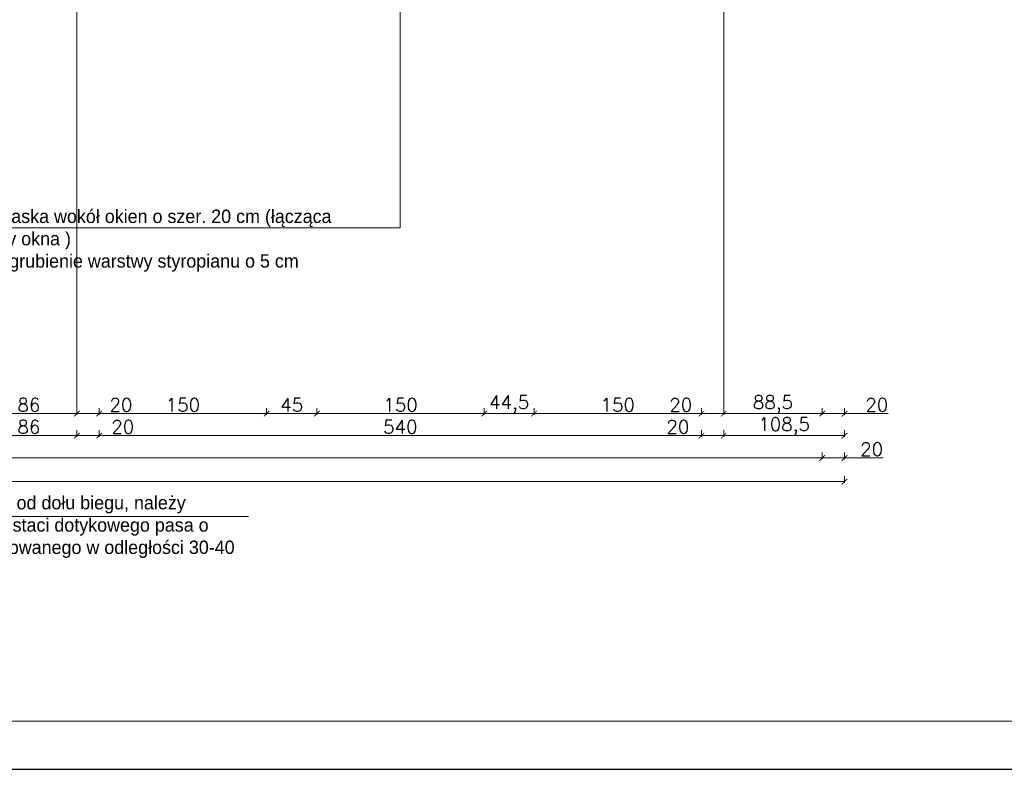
# Model space of a CAD drawing. Header units: millimetres. Extents: x -587 to 33545, y -26688 to 22494.
# Tile 180 of 256: x 11163 to 12046, y 8874 to 9546. Entities that reach past the tile are written whole.
import ezdxf
from ezdxf.lldxf.tags import DXFTag

# ---------------------------------------------------------------- set-up
doc = ezdxf.new("R2010")
doc.units = ezdxf.units.MM
doc.header["$MEASUREMENT"] = 0
doc.layers.add('a3', color=3, linetype='Continuous', lineweight=30, plot=False)
doc.layers.add('wymiarowanie', color=176, linetype='Continuous', lineweight=9)
doc.styles.add('ROMANS', font='romans')
doc.styles.add('styl2', font='simplex.shx')
tags = doc.linetypes.add('ICAD_ISO03W100', pattern=[30, 12, -18]).pattern_tags.tags
tags[6:7] = [DXFTag(74, 4), DXFTag(75, 0), DXFTag(340, '0'), DXFTag(46, 1.0), DXFTag(50, 0.0), DXFTag(44, 0.0), DXFTag(45, 0.0)]
tags[4:5] = [DXFTag(74, 4), DXFTag(75, 0), DXFTag(340, '0'), DXFTag(46, 1.0), DXFTag(50, 0.0), DXFTag(44, 0.0), DXFTag(45, 0.0)]
doc.dimstyles.new('Skala 1-50', dxfattribs={"dimtxt": 12, "dimasz": 5, "dimexe": 1, "dimexo": 1, "dimgap": 1.5, "dimtad": 1, "dimdec": 1, "dimrnd": 0.5, "dimtxsty": 'styl2', "dimblk": 'ARCHTICK', "dimcen": 5, "dimadec": 0, "dimazin": 0, "dimtfac": 1, "dimtdec": 1, "dimtmove": 1, "dimatfit": 3, "dimldrblk": 'ARCHTICK', "dimfxl": 5, "dimfxlon": 1, "dimlwd": -1, "dimlwe": -1, "dimarcsym": 0})

# ---------------------------------------------------------------- blocks, each defined once
blk = doc.blocks.new('_ArchTick')
at = {"color": 0, "linetype": 'ByBlock', "const_width": 0.15}
blk.add_lwpolyline([(-0.5, -0.5), (0.5, 0.5)], dxfattribs=at)
blk = doc.blocks.new('*D5816')
at = {"layer": 'Defpoints', "color": 0}
for p in [(11128.02, 9745.65), (11214.13, 9725.65), (11214.13, 9192.87)]:
    blk.add_point(p, dxfattribs=at)
at = {"layer": 'wymiarowanie', "color": 0}
for p, q in [((11128.02, 9197.87), (11128.02, 9191.87)), ((11128.02, 9192.87), (11214.13, 9192.87)), ((11214.13, 9197.87), (11214.13, 9191.87))]:
    blk.add_line(p, q, dxfattribs=at)
at = {"layer": 'wymiarowanie', "color": 0, "xscale": 5, "yscale": 5, "zscale": 5, "rotation": 180}
blk.add_blockref('_ArchTick', (11128.02, 9192.87), dxfattribs=at)
at = {"layer": 'wymiarowanie', "color": 0, "xscale": 5, "yscale": 5, "zscale": 5}
blk.add_blockref('_ArchTick', (11214.13, 9192.87), dxfattribs=at)
at = {"layer": 'wymiarowanie', "color": 0, "insert": (11171.07, 9200.67), "char_height": 12, "attachment_point": 5, "style": 'styl2'}
blk.add_mtext('86', dxfattribs=at)
blk = doc.blocks.new('*D5817')
at = {"layer": 'Defpoints', "color": 0}
for p in [(11234.13, 9745.65), (11214.13, 9725.65), (11234.13, 9192.87)]:
    blk.add_point(p, dxfattribs=at)
at = {"layer": 'wymiarowanie', "color": 0}
for p, q in [((11214.13, 9197.87), (11214.13, 9191.87)), ((11214.13, 9192.87), (11234.13, 9192.87)), ((11234.13, 9197.87), (11234.13, 9191.87)), ((11234.13, 9192.87), (11263.82, 9192.87))]:
    blk.add_line(p, q, dxfattribs=at)
at = {"layer": 'wymiarowanie', "color": 0, "xscale": 5, "yscale": 5, "zscale": 5, "rotation": 180}
blk.add_blockref('_ArchTick', (11214.13, 9192.87), dxfattribs=at)
at = {"layer": 'wymiarowanie', "color": 0, "xscale": 5, "yscale": 5, "zscale": 5}
blk.add_blockref('_ArchTick', (11234.13, 9192.87), dxfattribs=at)
at = {"layer": 'wymiarowanie', "color": 0, "insert": (11253.58, 9200.67), "char_height": 12, "attachment_point": 5, "style": 'styl2'}
blk.add_mtext('20', dxfattribs=at)
blk = doc.blocks.new('*D5818')
at = {"layer": 'Defpoints', "color": 0}
for p in [(11234.13, 9745.65), (11384.13, 9745.65), (11384.13, 9192.87)]:
    blk.add_point(p, dxfattribs=at)
at = {"layer": 'wymiarowanie', "color": 0}
for p, q in [((11234.13, 9197.87), (11234.13, 9191.87)), ((11234.13, 9192.87), (11384.13, 9192.87)), ((11384.13, 9197.87), (11384.13, 9191.87))]:
    blk.add_line(p, q, dxfattribs=at)
at = {"layer": 'wymiarowanie', "color": 0, "xscale": 5, "yscale": 5, "zscale": 5, "rotation": 180}
blk.add_blockref('_ArchTick', (11234.13, 9192.87), dxfattribs=at)
at = {"layer": 'wymiarowanie', "color": 0, "xscale": 5, "yscale": 5, "zscale": 5}
blk.add_blockref('_ArchTick', (11384.13, 9192.87), dxfattribs=at)
at = {"layer": 'wymiarowanie', "color": 0, "insert": (11309.13, 9200.67), "char_height": 12, "attachment_point": 5, "style": 'styl2'}
blk.add_mtext('150', dxfattribs=at)
blk = doc.blocks.new('*D5819')
at = {"layer": 'Defpoints', "color": 0}
for p in [(11384.13, 9745.65), (11429.29, 9745.65), (11429.29, 9192.87)]:
    blk.add_point(p, dxfattribs=at)
at = {"layer": 'wymiarowanie', "color": 0}
for p, q in [((11384.13, 9197.87), (11384.13, 9191.87)), ((11384.13, 9192.87), (11429.29, 9192.87)), ((11429.29, 9197.87), (11429.29, 9191.87))]:
    blk.add_line(p, q, dxfattribs=at)
at = {"layer": 'wymiarowanie', "color": 0, "xscale": 5, "yscale": 5, "zscale": 5, "rotation": 180}
blk.add_blockref('_ArchTick', (11384.13, 9192.87), dxfattribs=at)
at = {"layer": 'wymiarowanie', "color": 0, "xscale": 5, "yscale": 5, "zscale": 5}
blk.add_blockref('_ArchTick', (11429.29, 9192.87), dxfattribs=at)
at = {"layer": 'wymiarowanie', "color": 0, "insert": (11406.71, 9200.67), "char_height": 12, "attachment_point": 5, "style": 'styl2'}
blk.add_mtext('45', dxfattribs=at)
blk = doc.blocks.new('*D5820')
at = {"layer": 'Defpoints', "color": 0}
for p in [(11429.29, 9745.65), (11579.29, 9745.65), (11579.29, 9192.87)]:
    blk.add_point(p, dxfattribs=at)
at = {"layer": 'wymiarowanie', "color": 0}
for p, q in [((11429.29, 9197.87), (11429.29, 9191.87)), ((11429.29, 9192.87), (11579.29, 9192.87)), ((11579.29, 9197.87), (11579.29, 9191.87))]:
    blk.add_line(p, q, dxfattribs=at)
at = {"layer": 'wymiarowanie', "color": 0, "xscale": 5, "yscale": 5, "zscale": 5, "rotation": 180}
blk.add_blockref('_ArchTick', (11429.29, 9192.87), dxfattribs=at)
at = {"layer": 'wymiarowanie', "color": 0, "xscale": 5, "yscale": 5, "zscale": 5}
blk.add_blockref('_ArchTick', (11579.29, 9192.87), dxfattribs=at)
at = {"layer": 'wymiarowanie', "color": 0, "insert": (11504.29, 9200.67), "char_height": 12, "attachment_point": 5, "style": 'styl2'}
blk.add_mtext('150', dxfattribs=at)
blk = doc.blocks.new('*D5821')
at = {"layer": 'Defpoints', "color": 0}
for p in [(11579.29, 9745.65), (11624.02, 9745.65), (11624.02, 9192.87)]:
    blk.add_point(p, dxfattribs=at)
at = {"layer": 'wymiarowanie', "color": 0}
for p, q in [((11579.29, 9197.87), (11579.29, 9191.87)), ((11579.29, 9192.87), (11624.02, 9192.87)), ((11624.02, 9197.87), (11624.02, 9191.87))]:
    blk.add_line(p, q, dxfattribs=at)
at = {"layer": 'wymiarowanie', "color": 0, "xscale": 5, "yscale": 5, "zscale": 5, "rotation": 180}
blk.add_blockref('_ArchTick', (11579.29, 9192.87), dxfattribs=at)
at = {"layer": 'wymiarowanie', "color": 0, "xscale": 5, "yscale": 5, "zscale": 5}
blk.add_blockref('_ArchTick', (11624.02, 9192.87), dxfattribs=at)
at = {"layer": 'wymiarowanie', "color": 0, "insert": (11601.66, 9201.22), "char_height": 12, "attachment_point": 5, "style": 'styl2'}
blk.add_mtext('44,5', dxfattribs=at)
blk = doc.blocks.new('*D5822')
at = {"layer": 'Defpoints', "color": 0}
for p in [(11624.02, 9745.65), (11774.02, 9745.65), (11774.02, 9192.87)]:
    blk.add_point(p, dxfattribs=at)
at = {"layer": 'wymiarowanie', "color": 0}
for p, q in [((11624.02, 9197.87), (11624.02, 9191.87)), ((11624.02, 9192.87), (11774.02, 9192.87)), ((11774.02, 9197.87), (11774.02, 9191.87))]:
    blk.add_line(p, q, dxfattribs=at)
at = {"layer": 'wymiarowanie', "color": 0, "xscale": 5, "yscale": 5, "zscale": 5, "rotation": 180}
blk.add_blockref('_ArchTick', (11624.02, 9192.87), dxfattribs=at)
at = {"layer": 'wymiarowanie', "color": 0, "xscale": 5, "yscale": 5, "zscale": 5}
blk.add_blockref('_ArchTick', (11774.02, 9192.87), dxfattribs=at)
at = {"layer": 'wymiarowanie', "color": 0, "insert": (11699.02, 9200.67), "char_height": 12, "attachment_point": 5, "style": 'styl2'}
blk.add_mtext('150', dxfattribs=at)
blk = doc.blocks.new('*D5823')
at = {"layer": 'Defpoints', "color": 0}
for p in [(11774.02, 9745.65), (11794.02, 9725.65), (11794.02, 9192.87)]:
    blk.add_point(p, dxfattribs=at)
at = {"layer": 'wymiarowanie', "color": 0}
for p, q in [((11774.02, 9192.87), (11745.3, 9192.87)), ((11774.02, 9197.87), (11774.02, 9191.87)), ((11774.02, 9192.87), (11794.02, 9192.87)), ((11794.02, 9197.87), (11794.02, 9191.87))]:
    blk.add_line(p, q, dxfattribs=at)
at = {"layer": 'wymiarowanie', "color": 0, "xscale": 5, "yscale": 5, "zscale": 5, "rotation": 180}
blk.add_blockref('_ArchTick', (11774.02, 9192.87), dxfattribs=at)
at = {"layer": 'wymiarowanie', "color": 0, "xscale": 5, "yscale": 5, "zscale": 5}
blk.add_blockref('_ArchTick', (11794.02, 9192.87), dxfattribs=at)
at = {"layer": 'wymiarowanie', "color": 0, "insert": (11755.54, 9200.67), "char_height": 12, "attachment_point": 5, "style": 'styl2'}
blk.add_mtext('20', dxfattribs=at)
blk = doc.blocks.new('*D5824')
at = {"layer": 'Defpoints', "color": 0}
for p in [(11882.33, 9745.65), (11794.02, 9725.65), (11882.33, 9192.87)]:
    blk.add_point(p, dxfattribs=at)
at = {"layer": 'wymiarowanie', "color": 0}
for p, q in [((11794.02, 9197.87), (11794.02, 9191.87)), ((11794.02, 9192.87), (11882.33, 9192.87)), ((11882.33, 9197.87), (11882.33, 9191.87))]:
    blk.add_line(p, q, dxfattribs=at)
at = {"layer": 'wymiarowanie', "color": 0, "xscale": 5, "yscale": 5, "zscale": 5, "rotation": 180}
blk.add_blockref('_ArchTick', (11794.02, 9192.87), dxfattribs=at)
at = {"layer": 'wymiarowanie', "color": 0, "xscale": 5, "yscale": 5, "zscale": 5}
blk.add_blockref('_ArchTick', (11882.33, 9192.87), dxfattribs=at)
at = {"layer": 'wymiarowanie', "color": 0, "insert": (11838.17, 9201.22), "char_height": 12, "attachment_point": 5, "style": 'styl2'}
blk.add_mtext('88,5', dxfattribs=at)
blk = doc.blocks.new('*D5825')
at = {"layer": 'Defpoints', "color": 0}
for p in [(11882.33, 9745.65), (11902.33, 9725.65), (11902.33, 9192.87)]:
    blk.add_point(p, dxfattribs=at)
at = {"layer": 'wymiarowanie', "color": 0}
for p, q in [((11882.33, 9197.87), (11882.33, 9191.87)), ((11882.33, 9192.87), (11902.33, 9192.87)), ((11902.33, 9197.87), (11902.33, 9191.87)), ((11902.33, 9192.87), (11941.52, 9192.87))]:
    blk.add_line(p, q, dxfattribs=at)
at = {"layer": 'wymiarowanie', "color": 0, "xscale": 5, "yscale": 5, "zscale": 5, "rotation": 180}
blk.add_blockref('_ArchTick', (11882.33, 9192.87), dxfattribs=at)
at = {"layer": 'wymiarowanie', "color": 0, "xscale": 5, "yscale": 5, "zscale": 5}
blk.add_blockref('_ArchTick', (11902.33, 9192.87), dxfattribs=at)
at = {"layer": 'wymiarowanie', "color": 0, "insert": (11931.28, 9200.67), "char_height": 12, "attachment_point": 5, "style": 'styl2'}
blk.add_mtext('20', dxfattribs=at)
blk = doc.blocks.new('*D5833')
at = {"layer": 'Defpoints', "color": 0}
for p in [(11128.02, 9212.06), (11214.13, 9211.92), (11214.13, 9173.15)]:
    blk.add_point(p, dxfattribs=at)
at = {"layer": 'wymiarowanie', "color": 0}
for p, q in [((11128.02, 9178.15), (11128.02, 9172.15)), ((11128.02, 9173.15), (11214.13, 9173.15)), ((11214.13, 9178.15), (11214.13, 9172.15))]:
    blk.add_line(p, q, dxfattribs=at)
at = {"layer": 'wymiarowanie', "color": 0, "xscale": 5, "yscale": 5, "zscale": 5, "rotation": 180}
blk.add_blockref('_ArchTick', (11128.02, 9173.15), dxfattribs=at)
at = {"layer": 'wymiarowanie', "color": 0, "xscale": 5, "yscale": 5, "zscale": 5}
blk.add_blockref('_ArchTick', (11214.13, 9173.15), dxfattribs=at)
at = {"layer": 'wymiarowanie', "color": 0, "insert": (11171.07, 9180.95), "char_height": 12, "attachment_point": 5, "style": 'styl2'}
blk.add_mtext('86', dxfattribs=at)
blk = doc.blocks.new('*D5834')
at = {"layer": 'Defpoints', "color": 0}
for p in [(11214.13, 9211.92), (11234.13, 9197.87), (11234.13, 9173.15)]:
    blk.add_point(p, dxfattribs=at)
at = {"layer": 'wymiarowanie', "color": 0}
for p, q in [((11214.13, 9178.15), (11214.13, 9172.15)), ((11214.13, 9173.15), (11234.13, 9173.15)), ((11234.13, 9178.15), (11234.13, 9172.15)), ((11234.13, 9173.15), (11265.49, 9173.15))]:
    blk.add_line(p, q, dxfattribs=at)
at = {"layer": 'wymiarowanie', "color": 0, "xscale": 5, "yscale": 5, "zscale": 5, "rotation": 180}
blk.add_blockref('_ArchTick', (11214.13, 9173.15), dxfattribs=at)
at = {"layer": 'wymiarowanie', "color": 0, "xscale": 5, "yscale": 5, "zscale": 5}
blk.add_blockref('_ArchTick', (11234.13, 9173.15), dxfattribs=at)
at = {"layer": 'wymiarowanie', "color": 0, "insert": (11255.25, 9180.95), "char_height": 12, "attachment_point": 5, "style": 'styl2'}
blk.add_mtext('20', dxfattribs=at)
blk = doc.blocks.new('*D5835')
at = {"layer": 'Defpoints', "color": 0}
for p in [(11234.13, 9197.87), (11774.02, 9197.87), (11774.02, 9173.15)]:
    blk.add_point(p, dxfattribs=at)
at = {"layer": 'wymiarowanie', "color": 0}
for p, q in [((11234.13, 9178.15), (11234.13, 9172.15)), ((11234.13, 9173.15), (11774.02, 9173.15)), ((11774.02, 9178.15), (11774.02, 9172.15))]:
    blk.add_line(p, q, dxfattribs=at)
at = {"layer": 'wymiarowanie', "color": 0, "xscale": 5, "yscale": 5, "zscale": 5, "rotation": 180}
blk.add_blockref('_ArchTick', (11234.13, 9173.15), dxfattribs=at)
at = {"layer": 'wymiarowanie', "color": 0, "xscale": 5, "yscale": 5, "zscale": 5}
blk.add_blockref('_ArchTick', (11774.02, 9173.15), dxfattribs=at)
at = {"layer": 'wymiarowanie', "color": 0, "insert": (11504.08, 9180.95), "char_height": 12, "attachment_point": 5, "style": 'styl2'}
blk.add_mtext('540', dxfattribs=at)
blk = doc.blocks.new('*D5836')
at = {"layer": 'Defpoints', "color": 0}
for p in [(11774.02, 9197.87), (11794.02, 9197.87), (11794.02, 9173.15)]:
    blk.add_point(p, dxfattribs=at)
at = {"layer": 'wymiarowanie', "color": 0}
for p, q in [((11774.02, 9173.15), (11742.73, 9173.15)), ((11774.02, 9178.15), (11774.02, 9172.15)), ((11774.02, 9173.15), (11794.02, 9173.15)), ((11794.02, 9178.15), (11794.02, 9172.15))]:
    blk.add_line(p, q, dxfattribs=at)
at = {"layer": 'wymiarowanie', "color": 0, "xscale": 5, "yscale": 5, "zscale": 5, "rotation": 180}
blk.add_blockref('_ArchTick', (11774.02, 9173.15), dxfattribs=at)
at = {"layer": 'wymiarowanie', "color": 0, "xscale": 5, "yscale": 5, "zscale": 5}
blk.add_blockref('_ArchTick', (11794.02, 9173.15), dxfattribs=at)
at = {"layer": 'wymiarowanie', "color": 0, "insert": (11752.97, 9180.95), "char_height": 12, "attachment_point": 5, "style": 'styl2'}
blk.add_mtext('20', dxfattribs=at)
blk = doc.blocks.new('*D5837')
at = {"layer": 'Defpoints', "color": 0}
for p in [(11794.02, 9197.87), (11902.33, 9197.87), (11902.33, 9173.15)]:
    blk.add_point(p, dxfattribs=at)
at = {"layer": 'wymiarowanie', "color": 0}
for p, q in [((11794.02, 9178.15), (11794.02, 9172.15)), ((11794.02, 9173.15), (11902.33, 9173.15)), ((11902.33, 9178.15), (11902.33, 9172.15))]:
    blk.add_line(p, q, dxfattribs=at)
at = {"layer": 'wymiarowanie', "color": 0, "xscale": 5, "yscale": 5, "zscale": 5, "rotation": 180}
blk.add_blockref('_ArchTick', (11794.02, 9173.15), dxfattribs=at)
at = {"layer": 'wymiarowanie', "color": 0, "xscale": 5, "yscale": 5, "zscale": 5}
blk.add_blockref('_ArchTick', (11902.33, 9173.15), dxfattribs=at)
at = {"layer": 'wymiarowanie', "color": 0, "insert": (11848.17, 9181.5), "char_height": 12, "attachment_point": 5, "style": 'styl2'}
blk.add_mtext('108,5', dxfattribs=at)
blk = doc.blocks.new('*D5839')
at = {"layer": 'Defpoints', "color": 0}
for p in [(11882.33, 9187.87), (8887.19, 9178.15), (11882.33, 9153.09)]:
    blk.add_point(p, dxfattribs=at)
at = {"layer": 'wymiarowanie', "color": 0}
for p, q in [((8887.19, 9158.09), (8887.19, 9152.09)), ((11882.33, 9158.09), (11882.33, 9152.09)), ((8887.19, 9153.09), (11882.33, 9153.09))]:
    blk.add_line(p, q, dxfattribs=at)
at = {"layer": 'wymiarowanie', "color": 0, "xscale": 5, "yscale": 5, "zscale": 5, "rotation": 180}
blk.add_blockref('_ArchTick', (8887.19, 9153.09), dxfattribs=at)
at = {"layer": 'wymiarowanie', "color": 0, "xscale": 5, "yscale": 5, "zscale": 5}
blk.add_blockref('_ArchTick', (11882.33, 9153.09), dxfattribs=at)
at = {"layer": 'wymiarowanie', "color": 0, "insert": (10384.76, 9160.9), "char_height": 12, "attachment_point": 5, "style": 'styl2'}
blk.add_mtext('2995', dxfattribs=at)
blk = doc.blocks.new('*D5840')
at = {"layer": 'Defpoints', "color": 0}
for p in [(11882.33, 9187.87), (11902.33, 9187.87), (11902.33, 9153.09)]:
    blk.add_point(p, dxfattribs=at)
at = {"layer": 'wymiarowanie', "color": 0}
for p, q in [((11882.33, 9158.09), (11882.33, 9152.09)), ((11902.33, 9158.09), (11902.33, 9152.09)), ((11882.33, 9153.09), (11902.33, 9153.09)), ((11902.33, 9153.09), (11936.9, 9153.09))]:
    blk.add_line(p, q, dxfattribs=at)
at = {"layer": 'wymiarowanie', "color": 0, "xscale": 5, "yscale": 5, "zscale": 5, "rotation": 180}
blk.add_blockref('_ArchTick', (11882.33, 9153.09), dxfattribs=at)
at = {"layer": 'wymiarowanie', "color": 0, "xscale": 5, "yscale": 5, "zscale": 5}
blk.add_blockref('_ArchTick', (11902.33, 9153.09), dxfattribs=at)
at = {"layer": 'wymiarowanie', "color": 0, "insert": (11926.66, 9160.9), "char_height": 12, "attachment_point": 5, "style": 'styl2'}
blk.add_mtext('20', dxfattribs=at)
blk = doc.blocks.new('*D5841')
at = {"layer": 'Defpoints', "color": 0}
for p in [(11902.33, 9168.15), (8867.19, 9158.09), (11902.33, 9131.86)]:
    blk.add_point(p, dxfattribs=at)
at = {"layer": 'wymiarowanie', "color": 0}
for p, q in [((8867.19, 9136.86), (8867.19, 9130.86)), ((8867.19, 9131.86), (11902.33, 9131.86)), ((11902.33, 9136.86), (11902.33, 9130.86))]:
    blk.add_line(p, q, dxfattribs=at)
at = {"layer": 'wymiarowanie', "color": 0, "xscale": 5, "yscale": 5, "zscale": 5, "rotation": 180}
blk.add_blockref('_ArchTick', (8867.19, 9131.86), dxfattribs=at)
at = {"layer": 'wymiarowanie', "color": 0, "xscale": 5, "yscale": 5, "zscale": 5}
blk.add_blockref('_ArchTick', (11902.33, 9131.86), dxfattribs=at)
at = {"layer": 'wymiarowanie', "color": 0, "insert": (10384.76, 9139.67), "char_height": 12, "attachment_point": 5, "style": 'styl2'}
blk.add_mtext('3035', dxfattribs=at)

msp = doc.modelspace()

# ---------------------------------------------------------------- linework, layer by layer
at = {"layer": 'a3'}
msp.add_lwpolyline([(13075.31, 8874.01), (13075.31, 11844.01), (7575.31, 11844.01), (7575.31, 8874.01), (13075.31, 8874.01)], dxfattribs=at)
at = {"layer": 'wymiarowanie', "linetype": 'ICAD_ISO03W100', "ltscale": 0.2}
for p, q in [((11214.13, 9734.65), (11214.13, 9197.87)), ((11794.02, 9734.65), (11794.02, 9197.87))]:
    msp.add_line(p, q, dxfattribs=at)
at = {"layer": 'wymiarowanie'}
for q in [(11504.08, 9568.11), (11130.24, 9359.38)]:
    msp.add_line((11504.08, 9359.38), q, dxfattribs=at)
at = {"layer": 'wymiarowanie', "color": 5, "ltscale": 4}
msp.add_line((10968.67, 9100.64), (11368.03, 9100.64), dxfattribs=at)
at = {"layer": 'wymiarowanie', "color": 7}
msp.add_lwpolyline([(13026.2, 8917.05), (13026.2, 11788.83), (7624.42, 11788.83), (7624.42, 8917.05)], close=True, dxfattribs=at)

# ---------------------------------------------------------------- texts
at = {"layer": 'wymiarowanie', "color": 6, "linetype": 'Continuous', "char_height": 12, "width": 327.6277, "attachment_point": 3, "style": 'ROMANS'}
for s, insert in [('\\pxql;{\\fCentury Gothic|b0|i0|c238|p0;\\C256;Opaska wokół okien o szer. 20 cm (łącząca trzy okna )\\PPogrubienie warstwy styropianu o 5 cm }', (11461.47, 9375.73)), ('\\pxql;{\\fCentury Gothic|b0|i0|c238|p0;\\C256;Projektowana balustrada \\Pschodowa h= 110 cm z profili ze stali nierdzewnej zgodnie z proj. wykonawczym\\P\\P }', (11177.43, 9340.93))]:
    msp.add_mtext(s, dxfattribs=dict(at, insert=insert))
at = {"layer": 'wymiarowanie', "ltscale": 4, "insert": (10970.02, 9139.05), "char_height": 12, "width": 400.3081, "attachment_point": 1, "style": 'styl2'}
msp.add_mtext('\\pxsm1,ql;{\\fArial|b0|i0|c238|p34;\\P\\fCentury Gothic|b0|i0|c238|p34;\\C5;Przed schodami, od góry i od dołu biegu, należy wykonać oznaczenie w postaci dotykowego pasa o szerokości 60\\fArial|b0|i0|c238|p34; \\fCentury Gothic|b0|i0|c238|p34;cm zainstalowanego w odległości 30-40 cm od przeszkody. }', dxfattribs=at)

# ---------------------------------------------------------------- dimensions: what is measured, and where the dimension line sits
at = {"layer": 'wymiarowanie'}
for base, p1, p2, picture, middle in [((11214.13, 9192.87), (11128.02, 9745.65), (11214.13, 9725.65), '*D5816', (11171.07, 9200.67)), ((11384.13, 9192.87), (11234.13, 9745.65), (11384.13, 9745.65), '*D5818', (11309.13, 9200.67)), ((11429.29, 9192.87), (11384.13, 9745.65), (11429.29, 9745.65), '*D5819', (11406.71, 9200.67)), ((11579.29, 9192.87), (11429.29, 9745.65), (11579.29, 9745.65), '*D5820', (11504.29, 9200.67)), ((11624.02, 9192.87), (11579.29, 9745.65), (11624.02, 9745.65), '*D5821', (11601.66, 9201.22)), ((11774.02, 9192.87), (11624.02, 9745.65), (11774.02, 9745.65), '*D5822', (11699.02, 9200.67)), ((11882.33, 9192.87), (11794.02, 9725.65), (11882.33, 9745.65), '*D5824', (11838.17, 9201.22)), ((11214.13, 9173.15), (11128.02, 9212.06), (11214.13, 9211.92), '*D5833', (11171.07, 9180.95)), ((11774.02, 9173.15), (11234.13, 9197.87), (11774.02, 9197.87), '*D5835', (11504.08, 9180.95)), ((11902.33, 9173.15), (11794.02, 9197.87), (11902.33, 9197.87), '*D5837', (11848.17, 9181.5)), ((11882.33, 9153.09), (8887.19, 9178.15), (11882.33, 9187.87), '*D5839', (10384.76, 9160.9)), ((11902.33, 9131.86), (8867.19, 9158.09), (11902.33, 9168.15), '*D5841', (10384.76, 9139.67))]:
    dim = msp.add_linear_dim(base=base, p1=p1, p2=p2, dimstyle='Skala 1-50', dxfattribs=at)
    dim.commit()
    dim.dimension.update_dxf_attribs({"geometry": picture, "text_midpoint": middle})
for base, p1, p2, picture, middle in [((11234.13, 9192.87), (11214.13, 9725.65), (11234.13, 9745.65), '*D5817', (11253.58, 9192.87)), ((11794.02, 9192.87), (11774.02, 9745.65), (11794.02, 9725.65), '*D5823', (11755.54, 9192.87)), ((11902.33, 9192.87), (11882.33, 9745.65), (11902.33, 9725.65), '*D5825', (11931.28, 9192.32)), ((11234.13, 9173.15), (11214.13, 9211.92), (11234.13, 9197.87), '*D5834', (11255.25, 9173.15)), ((11794.02, 9173.15), (11774.02, 9197.87), (11794.02, 9197.87), '*D5836', (11752.97, 9174.63)), ((11902.33, 9153.09), (11882.33, 9187.87), (11902.33, 9187.87), '*D5840', (11926.66, 9155.16))]:
    dim = msp.add_linear_dim(base=base, p1=p1, p2=p2, dimstyle='Skala 1-50', dxfattribs=at)
    dim.commit()
    dim.dimension.update_dxf_attribs({"geometry": picture, "text_midpoint": middle, "dimtype": 160})

doc.saveas('drawing.dxf')
